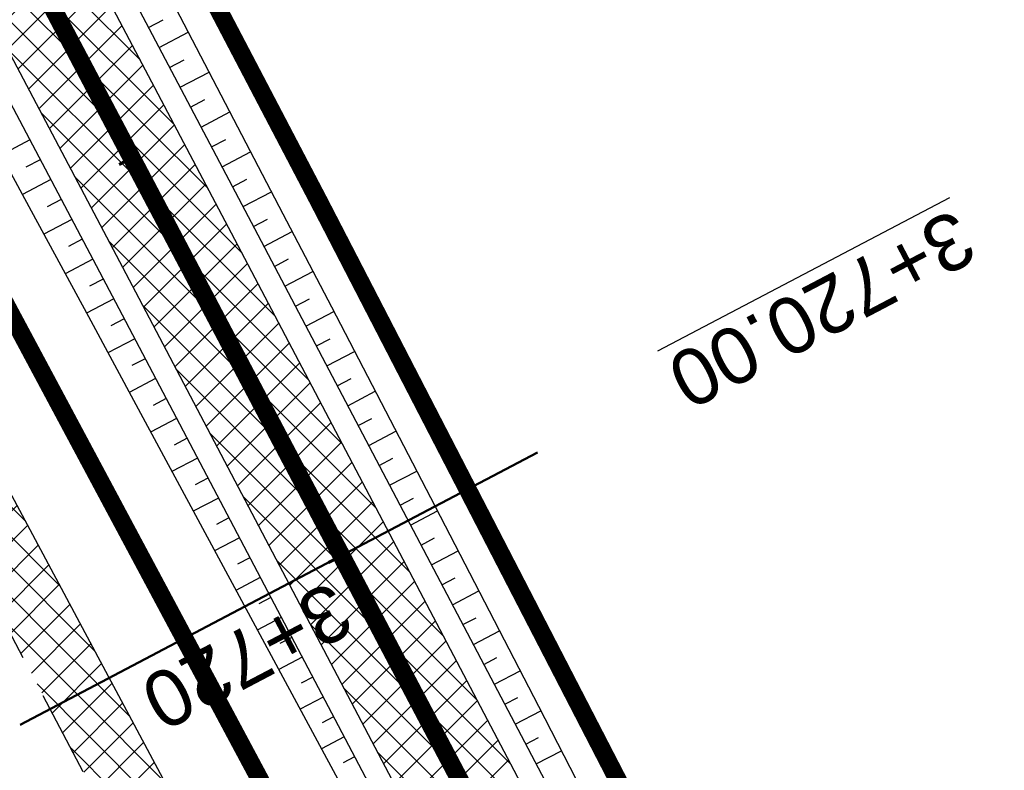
# Model space of a CAD drawing. Header units: metres. Extents: x 7529682 to 7533711, y 5721195 to 5727842.
# Tile 65 of 232: x 7531442 to 7531464, y 5724508 to 5724524. Entities that reach past the tile are written whole.
import ezdxf

# ---------------------------------------------------------------- set-up
doc = ezdxf.new("R2010")
doc.units = ezdxf.units.M
for name, pattern in [('817-dzialki-09-05-04$0$HIDDEN', [0.375, 0.25, -0.125]), ('ACAD_ISO05W100', [33, 24, -3, 0, -3, 0, -3]), ('CENTER2', [28.575000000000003, 19.05, -3.175, 3.175, -3.175]), ('HIDDEN', [9.524999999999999, 6.35, -3.175])]:
    doc.linetypes.add(name, pattern=pattern)
for name, color, linetype in [('C-DROGI-SYTUACJA', 7, 'Continuous'), ('C-DROGI-SYTUACJA-ETYKIETY', 7, 'Continuous'), ('D-hatch-pobocza', 131, 'Continuous'), ('D-pobocza', 60, 'Continuous'), ('D-rowy', 160, 'Continuous'), ('D-skarpa', 2, 'Continuous'), ('D-skarpa-kreskowanie', 2, 'Continuous')]:
    doc.layers.add(name, color=color, linetype=linetype)
for name, color, linetype, lineweight, true_color in [('D-hatch-ciag-pieszo-rowerowy', 7, 'Continuous', 13, 0xff9f80), ('D-LR-etap-III', 7, '817-dzialki-09-05-04$0$HIDDEN', 50, 0x00008f), ('D-przekroje-pop', 7, 'Continuous', 50, 0x000099)]:
    doc.layers.add(name, color=color, linetype=linetype, lineweight=lineweight, true_color=true_color)
for name, color, linetype, lineweight in [('D-krawędzie', 3, 'Continuous', 30), ('D-obrzeża', 2, 'Continuous', 30), ('D-pas-drogowy', 7, 'ACAD_ISO05W100', 50)]:
    doc.layers.add(name, color=color, linetype=linetype, lineweight=lineweight)
doc.layers.add('poprzeczki', color=7, linetype='Continuous', true_color=0x0000c7)
doc.styles.get("Standard").update_dxf_attribs({"font": 'arial.ttf'})

# ---------------------------------------------------------------- blocks, each defined once
blk = doc.blocks.new('AeccTickLine')
at = {"color": 0, "linetype": 'ByBlock', "lineweight": -2}
blk.add_line((0, 1), (-3.673819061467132e-16, -1), dxfattribs=at)

msp = doc.modelspace()

# ---------------------------------------------------------------- hatches: boundary and pattern name
at = {"layer": 'D-hatch-ciag-pieszo-rowerowy'}
h = msp.add_hatch(dxfattribs=at)
h.set_pattern_fill('ANSI37', color=256, scale=0.15, style=0)
h.set_pattern_definition([(45, (0.8853450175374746, 0.4649341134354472), (-0.3367596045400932, 0.3367596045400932), []), (135, (0.8853450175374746, 0.4649341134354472), (-0.3367596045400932, -0.3367596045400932), [])])
h.paths.add_polyline_path([(7531426.00283601, 5724559.810280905), (7531399.691674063, 5724609.942291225), (7531381.171903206, 5724645.403370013), (7531371.148930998, 5724664.425789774), (7531369.294050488, 5724662.583091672), (7531378.958019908, 5724644.242016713), (7531397.476854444, 5724608.78273076), (7531423.790449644, 5724558.646084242), (7531445.035916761, 5724518.377892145), (7531473.709538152, 5724463.869950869), (7531482.589132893, 5724446.952420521), (7531484.869873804, 5724447.986385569), (7531475.922080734, 5724465.033847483), (7531447.247751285, 5724519.543134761)])
at = {"layer": 'D-hatch-pobocza'}
h = msp.add_hatch(dxfattribs=at)
h.set_pattern_fill('ANSI37', color=256, scale=0.15, style=0)
h.set_pattern_definition([(45, (0, 0), (-0.3367596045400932, 0.3367596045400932), []), (135, (0, 0), (-0.3367596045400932, -0.3367596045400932), [])])
h.paths.add_polyline_path([(7531410.67, 5724574.2), (7531398.059999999, 5724598.28), (7531373.71, 5724644.55), (7531366.183649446, 5724659.133667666), (7531365.968855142, 5724658.886270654), (7531365.497582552, 5724656.917040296), (7531373.644908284, 5724641.454376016), (7531392.161870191, 5724605.998675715), (7531418.480331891, 5724555.852756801), (7531439.726902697, 5724515.582472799), (7531476.36, 5724446.19), (7531478.828970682, 5724445.625897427), (7531467.269999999, 5724466.87), (7531457.65, 5724485.09), (7531437.94, 5724521.98), (7531423.889999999, 5724548.61)])

# ---------------------------------------------------------------- linework, layer by layer
at = {"layer": 'C-DROGI-SYTUACJA', "color": 10, "linetype": 'CENTER2', "lineweight": 35, "ltscale": 0.2}
msp.add_lwpolyline([(7531154.313313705, 5725078.4002911, -0.06893621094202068), (7531156.868938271, 5725074.829562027), (7531166.993104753, 5725055.549823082, -0.06873154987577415), (7531168.47910387, 5725051.431584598), (7531169.100428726, 5725048.502816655, 0.0687825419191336), (7531171.889509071, 5725040.775727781), (7531203.620916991, 5724980.378493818), (7531234.800499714, 5724921.534907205), (7531259.930515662, 5724874.055069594), (7531293.333031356, 5724810.085976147), (7531313.159872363, 5724772.033203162), (7531341.528881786, 5724719.923105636, -0.009023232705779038), (7531346.533284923, 5724710.322073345), (7531363.734853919, 5724675.815312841), (7531380.064961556, 5724644.822693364), (7531398.584264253, 5724609.362510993), (7531424.896642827, 5724559.228182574), (7531446.141834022, 5724518.960513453), (7531474.815809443, 5724464.451899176), (7531498.201389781, 5724419.897359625)], format="xyb", dxfattribs=at)
at = {"layer": 'D-krawędzie', "linetype": 'HIDDEN', "ltscale": 0.3, "flags": 128}
msp.add_lwpolyline([(7530572.009999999, 5726166.06), (7530620.380949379, 5726072.761487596), (7530641.555222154, 5726032.007915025), (7530660.960861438, 5725995.070069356), (7530689.128213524, 5725941.540167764), (7530707.335918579, 5725907.031820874), (7530725.255781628, 5725873.092686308), (7530743.969545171, 5725837.653904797), (7530770.526708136, 5725787.119408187), (7530787.864146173, 5725754.266918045), (7530809.897571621, 5725712.541613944), (7530824.739035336, 5725684.389287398), (7530840.856259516, 5725653.693092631), (7530860.675070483, 5725616.154465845), (7530865.283000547, 5725607.394015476), (7530878.050274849, 5725583.079962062), (7530918.171722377, 5725507.178125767), (7530950.162943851, 5725446.305402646), (7530993.419108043, 5725364.264712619), (7531022.766433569, 5725308.719304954), (7531053.80955549, 5725249.872416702), (7531081.165622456, 5725197.874670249), (7531103.902359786, 5725154.540603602), (7531128.123220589, 5725108.448161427), (7531149.3, 5725068.249999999), (7531167.380094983, 5725033.766927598), (7531197.164745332, 5724976.987689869), (7531228.151004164, 5724918.034426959), (7531253.152837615, 5724870.491119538), (7531286.7961686, 5724806.653565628), (7531306.739858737, 5724768.664832), (7531335.094443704, 5724714.652299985), (7531357.3191504, 5724672.438740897), (7531373.644908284, 5724641.454376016), (7531392.161870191, 5724605.998675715), (7531418.480331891, 5724555.852756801), (7531439.726902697, 5724515.582472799), (7531468.399107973, 5724461.077223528), (7531491.782023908, 5724416.527754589), (7531531.990296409, 5724339.832565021), (7531557.226635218, 5724291.658956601), (7531569.851546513, 5724267.577443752), (7531591.375556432, 5724226.547822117), (7531610.003879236, 5724191.103071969), (7531616.882991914, 5724177.998849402), (7531629.984986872, 5724153.025496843), (7531641.006768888, 5724132.021778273), (7531664.906257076, 5724087.616922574), (7531677.64401952, 5724064.785715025), (7531683.112433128, 5724054.988140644), (7531686.752875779, 5724048.180044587), (7531695.447538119, 5724031.696667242), (7531703.748818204, 5724015.917210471), (7531709.214143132, 5724005.513965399), (7531719.388607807, 5723986.14687362), (7531726.295217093, 5723973.000144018), (7531732.740794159, 5723960.735633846), (7531735.13, 5723956.19)], dxfattribs=at)
at = {"layer": 'D-LR-etap-III', "ltscale": 10, "flags": 128}
msp.add_lwpolyline([(7531750.474471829, 5723895.103125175, 0.4, 0.4, 0), (7531750.505, 5723895.13, 0.4, 0.4, 0), (7531682.71, 5724022.92, 0.4, 0.4, 0), (7531619.177023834, 5724147.203692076, 0.4, 0.4, 0), (7531592.308960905, 5724198.48863389, 0.4, 0.4, 0), (7531553.263875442, 5724272.918564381, 0.4, 0.4, 0), (7531504.019999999, 5724366.79, 0.4, 0.4, 0), (7531482.09, 5724407.62, 0.4, 0.4, 0), (7531412.350402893, 5724541.182759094, 0.4, 0.4, 0), (7531388.463669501, 5724586.929768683, 0.4, 0.4, 0), (7531345.12, 5724669.94, 0.4, 0.4, 0), (7531127.66, 5725081.67, 0.4, 0.4, 0), (7531059.253139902, 5725211.040795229, 0.4, 0.4, 0), (7531008.007244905, 5725307.953830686, 0.4, 0.4, 0), (7530964.181635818, 5725390.835555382, 0.4, 0.4, 0), (7530914.557354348, 5725484.683561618, 0.4, 0.4, 0), (7530865.243241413, 5725577.493975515, 0.4, 0.4, 0), (7530840.085257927, 5725624.058651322, 0.4, 0.4, 0), (7530802.559525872, 5725694.924584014, 0.4, 0.4, 0), (7530755.54, 5725787.51, 0.4, 0.4, 0), (7530708.717810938, 5725876.303221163, 0.4, 0.4, 0), (7530695.12, 5725902.09, 0.4, 0.4, 0), (7530642.91397006, 5726001.07839487, 0.4, 0.4, 0), (7530634.934723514, 5726016.146615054, 0.4, 0.4, 0), (7530610.820000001, 5726061.929999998, 0.4, 0.4, 0), (7530610.820000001, 5726061.929999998, 0.4, 0.4, 0), (7530607.21, 5726063.51, 0.4, 0.4, 0), (7530597.42, 5726080.68, 0.4, 0.4, 0), (7530591.16, 5726088.44, 0.4, 0.4, 0), (7530581.28, 5726107.21, 0.4, 0.4, 0), (7530571.29, 5726130.56, 0.4, 0.4, 0), (7530549.554994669, 5726171.527317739, 0.4, 0.4, 0), (7530531.014309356, 5726206.473807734, 0.4, 0.4, 0), (7530516.461208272, 5726236.016618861, 0.4, 0.4, 0), (7530500.798929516, 5726266.141265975, 0.4, 0.4, 0), (7530491.349999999, 5726283.94, 0.4, 0.4, 0), (7530482.4, 5726303.41, 0.4, 0.4, 0), (7530482.4, 5726303.41, 0.4, 0.4, 0), (7530450.41, 5726357.28, 0.4, 0.4, 0), (7530397.759396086, 5726458.499907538, 0.4, 0.4, 0), (7530334.707815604, 5726583.664702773, 0.4, 0.4, 0), (7530303.939274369, 5726645.167943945, 0.4, 0.4, 0), (7530300.509779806, 5726651.777515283, 0.4, 0.4, 0), (7530289.213532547, 5726671.966724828, 0.4, 0.4, 0), (7530281.54, 5726685.57, 0.4, 0.4, 0), (7530261.37085633, 5726724.163374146, 0.4, 0.4, 0), (7530254.03, 5726738.21, 0.4, 0.4, 0), (7530197.219999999, 5726845.06, 0.4, 0.4, 0), (7530194.71, 5726849.15, 0.4, 0.4, 0), (7530195.92, 5726850.75, 0.4, 0.4, 0), (7530170.546669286, 5726892.961489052, 0.4, 0.4, 0), (7530143.174718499, 5726945.065838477, 0.4, 0.4, 0), (7530105.059999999, 5727018.32, 0.4, 0.4, 0), (7530100.059999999, 5727027.16, 0.4, 0.4, 0), (7530062.318670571, 5727099.625398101, 0.4, 0.4, 0), (7530015.378537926, 5727189.420463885, 0.4, 0.4, 0), (7529983.207960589, 5727250.206596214, 0.4, 0.4, 0), (7529953.284293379, 5727306.74720398, 0.4, 0.4, 0), (7529900.67053443, 5727406.15903814, 0.4, 0.4, 0), (7529890.630239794, 5727425.131178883, 0.4, 0.4, 0), (7529875.155383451, 5727454.426350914, 0.4, 0.4, 0), (7529857.560096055, 5727487.787346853, 0.4, 0.4, 0), (7529835.194401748, 5727530.19312405, 0.4, 0.4, 0), (7529811.740544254, 5727574.662079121, 0.4, 0.4, 0), (7529792.101859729, 5727611.922638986, 0.4, 0.4, 0), (7529768.066117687, 5727657.469613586, 0.4, 0.4, 0), (7529755.210566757, 5727682.131373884, 0.4, 0.4, 0), (7529753.309999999, 5727681.13, 0.4, 0.4, 0), (7529739.21, 5727707.77, 0.4, 0.4, 0), (7529735.394745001, 5727711.251990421, 0.4, 0.4, 0), (7529725.42, 5727730.2, 0.4, 0.4, 0), (7529723.55, 5727729.88, 0.4, 0.4, 0), (7529695.566668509, 5727782.932080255, 0.4, 0.4, 0), (7529717.67971874, 5727794.024357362, 0.4, 0.4, 0), (7529736.274870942, 5727758.647400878, 0.4, 0.4, 0), (7529736.274870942, 5727758.647400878, 0.4, 0.4, 0), (7529744.511003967, 5727750.406106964, 0.4, 0.4, 0), (7529744.511003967, 5727750.406106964, 0.4, 0.4, 0), (7529750.282568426, 5727738.549848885, 0.4, 0.4, 0), (7529777.108510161, 5727687.569424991, 0.4, 0.4, 0), (7529796.51537536, 5727651.329932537, 0.4, 0.4, 0), (7529814.937945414, 5727616.793170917, 0.4, 0.4, 0), (7529839.006722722, 5727572.303976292, 0.4, 0.4, 0), (7529860.617626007, 5727532.509108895, 0.4, 0.4, 0), (7529882.348967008, 5727491.504261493, 0.4, 0.4, 0), (7529904.865139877, 5727449.096370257, 0.4, 0.4, 0), (7529920.747384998, 5727418.884773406, 0.4, 0.4, 0), (7529946.676504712, 5727368.547487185, 0.4, 0.4, 0), (7529972.024701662, 5727320.573310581, 0.4, 0.4, 0), (7529987.740014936, 5727290.153392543, 0.4, 0.4, 0), (7529996.497385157, 5727273.661630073, 0.4, 0.4, 0), (7530017.541471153, 5727234.202689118, 0.4, 0.4, 0), (7530033.053657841, 5727204.864166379, 0.4, 0.4, 0), (7530051.622983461, 5727170.222745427, 0.4, 0.4, 0), (7530069.276612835, 5727137.015751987, 0.4, 0.4, 0), (7530089.385386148, 5727097.533639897, 0.4, 0.4, 0), (7530109.712512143, 5727060.746615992, 0.4, 0.4, 0), (7530136.769722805, 5727011.640131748, 0.4, 0.4, 0), (7530162.446686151, 5726962.743777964, 0.4, 0.4, 0), (7530187.674104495, 5726916.992101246, 0.4, 0.4, 0), (7530207.820739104, 5726879.335323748, 0.4, 0.4, 0), (7530230.625609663, 5726834.518686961, 0.4, 0.4, 0), (7530262.288093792, 5726776.61832811, 0.4, 0.4, 0), (7530277.509672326, 5726760.213143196, 0.4, 0.4, 0), (7530286.036865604, 5726744.106684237, 0.4, 0.4, 0), (7530288.097472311, 5726735.884066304, 0.4, 0.4, 0), (7530290.393870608, 5726725.046963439, 0.4, 0.4, 0), (7530296.17664807, 5726713.582980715, 0.4, 0.4, 0), (7530302.726195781, 5726701.18226779, 0.4, 0.4, 0), (7530325.685047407, 5726657.466383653, 0.4, 0.4, 0), (7530343.243978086, 5726623.648592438, 0.4, 0.4, 0), (7530360.229820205, 5726591.746871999, 0.4, 0.4, 0), (7530383.20855044, 5726548.059469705, 0.4, 0.4, 0), (7530406.017875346, 5726503.605514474, 0.4, 0.4, 0), (7530427.464919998, 5726462.620289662, 0.4, 0.4, 0), (7530447.9278544, 5726424.388014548, 0.4, 0.4, 0), (7530471.126878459, 5726379.920667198, 0.4, 0.4, 0), (7530490.501003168, 5726343.033350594, 0.4, 0.4, 0), (7530509.499458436, 5726306.733076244, 0.4, 0.4, 0), (7530529.890269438, 5726267.244072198, 0.4, 0.4, 0), (7530543.852446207, 5726238.990319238, 0.4, 0.4, 0), (7530554.808897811, 5726218.943990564, 0.4, 0.4, 0), (7530559.027108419, 5726212.223286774, 0.4, 0.4, 0), (7530563.060988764, 5726206.409670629, 0.4, 0.4, 0), (7530566.93354971, 5726200.463543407, 0.4, 0.4, 0), (7530569.771022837, 5726194.901501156, 0.4, 0.4, 0), (7530571.47319415, 5726191.282350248, 0.4, 0.4, 0), (7530572.839142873, 5726188.024533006, 0.4, 0.4, 0), (7530575.295071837, 5726182.034664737, 0.4, 0.4, 0), (7530579.736851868, 5726173.306070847, 0.4, 0.4, 0), (7530583.3, 5726167.41, 0.4, 0.4, 0), (7530593.4, 5726163.33, 0.4, 0.4, 0), (7530598.618375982, 5726155.264489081, 0.4, 0.4, 0), (7530608.258304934, 5726140.497132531, 0.4, 0.4, 0), (7530603.269999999, 5726136.83, 0.4, 0.4, 0), (7530606.53, 5726131.84, 0.4, 0.4, 0), (7530604.239057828, 5726124.21679044, 0.4, 0.4, 0), (7530605.847136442, 5726121.630127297, 0.4, 0.4, 0), (7530608.971611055, 5726116.164124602, 0.4, 0.4, 0), (7530618.114293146, 5726097.791111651, 0.4, 0.4, 0), (7530651.213125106, 5726034.959524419, 0.4, 0.4, 0), (7530670.243741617, 5725998.61095082, 0.4, 0.4, 0), (7530698.075474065, 5725945.952624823, 0.4, 0.4, 0), (7530716.505955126, 5725911.3051464, 0.4, 0.4, 0), (7530735.223454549, 5725875.667401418, 0.4, 0.4, 0), (7530752.504235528, 5725842.154920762, 0.4, 0.4, 0), (7530778.310652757, 5725793.501254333, 0.4, 0.4, 0), (7530797.499961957, 5725756.381811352, 0.4, 0.4, 0), (7530812.518974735, 5725728.28874362, 0.4, 0.4, 0), (7530820.039295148, 5725713.160404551, 0.4, 0.4, 0), (7530822.422446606, 5725710.193574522, 0.4, 0.4, 0), (7530833.154893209, 5725688.800634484, 0.4, 0.4, 0), (7530849.629354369, 5725656.158601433, 0.4, 0.4, 0), (7530867.98290276, 5725621.963939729, 0.4, 0.4, 0), (7530872.629809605, 5725612.88760475, 0.4, 0.4, 0), (7530880.354488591, 5725597.594500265, 0.4, 0.4, 0), (7530883.839446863, 5725593.389159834, 0.4, 0.4, 0), (7530891.782113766, 5725587.763349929, 0.4, 0.4, 0), (7530895.038670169, 5725584.280746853, 0.4, 0.4, 0), (7530897.033644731, 5725580.941110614, 0.4, 0.4, 0), (7530900.951646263, 5725579.945856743, 0.4, 0.4, 0), (7530904.80970798, 5725571.977328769, 0.4, 0.4, 0), (7530903.682362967, 5725568.566434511, 0.4, 0.4, 0), (7530908.900614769, 5725558.844845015, 0.4, 0.4, 0), (7530910.252030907, 5725545.671606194, 0.4, 0.4, 0), (7530912.872986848, 5725538.645543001, 0.4, 0.4, 0), (7530945.278171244, 5725478.464284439, 0.4, 0.4, 0), (7530959.692318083, 5725450.24628822, 0.4, 0.4, 0), (7531002.82670893, 5725368.192370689, 0.4, 0.4, 0), (7531044.703532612, 5725290.314293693, 0.4, 0.4, 0), (7531064.098839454, 5725253.212562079, 0.4, 0.4, 0), (7531083.010253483, 5725216.677517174, 0.4, 0.4, 0), (7531113.013137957, 5725158.465613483, 0.4, 0.4, 0), (7531137.364304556, 5725113.07076138, 0.4, 0.4, 0), (7531150.830830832, 5725086.711759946, 0.4, 0.4, 0), (7531159.745663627, 5725076.640848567, 0.4, 0.4, 0), (7531166.309999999, 5725074.58, 0.4, 0.4, 0), (7531172.29, 5725062.58, 0.4, 0.4, 0), (7531170.589828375, 5725055.605912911, 0.4, 0.4, 0), (7531173.732823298, 5725044.080706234, 0.4, 0.4, 0), (7531215.342008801, 5724964.859648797, 0.4, 0.4, 0), (7531238.054496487, 5724921.684649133, 0.4, 0.4, 0), (7531262.389821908, 5724875.282876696, 0.4, 0.4, 0), (7531295.587160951, 5724811.265731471, 0.4, 0.4, 0), (7531348.487908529, 5724712.362812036, 0.4, 0.4, 0), (7531363.740817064, 5724682.68394264, 0.4, 0.4, 0), (7531366.986905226, 5724675.865317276, 0.4, 0.4, 0), (7531382.541261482, 5724646.110625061, 0.4, 0.4, 0), (7531401.299165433, 5724610.874551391, 0.4, 0.4, 0), (7531428.964837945, 5724558.862274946, 0.4, 0.4, 0), (7531449.111202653, 5724520.397801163, 0.4, 0.4, 0), (7531477.292992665, 5724465.831467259, 0.4, 0.4, 0), (7531500.996290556, 5724421.112506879, 0.4, 0.4, 0), (7531512.121834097, 5724400.549045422, 0.4, 0.4, 0), (7531513.78163794, 5724396.757451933, 0.4, 0.4, 0), (7531526.32, 5724379.39, 0.4, 0.4, 0), (7531566.783642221, 5724302.73628205, 0.4, 0.4, 0), (7531578.579156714, 5724282.774819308, 0.4, 0.4, 0), (7531584.232619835, 5724273.111246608, 0.4, 0.4, 0), (7531590.109283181, 5724263.508189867, 0.4, 0.4, 0), (7531593.027899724, 5724258.771479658, 0.4, 0.4, 0), (7531595.711841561, 5724254.226824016, 0.4, 0.4, 0), (7531601.659976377, 5724243.898197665, 0.4, 0.4, 0), (7531606.097733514, 5724235.986407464, 0.4, 0.4, 0), (7531609.382207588, 5724230.799061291, 0.4, 0.4, 0), (7531611.580260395, 5724227.671180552, 0.4, 0.4, 0), (7531612.707802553, 5724225.86410867, 0.4, 0.4, 0), (7531618.665224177, 5724214.480919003, 0.4, 0.4, 0), (7531619.885522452, 5724212.333950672, 0.4, 0.4, 0), (7531620.931818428, 5724210.787064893, 0.4, 0.4, 0), (7531623.518605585, 5724207.111542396, 0.4, 0.4, 0), (7531626.143926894, 5724203.61306897, 0.4, 0.4, 0), (7531632.022984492, 5724196.485954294, 0.4, 0.4, 0), (7531653.949089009, 5724152.617641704, 0.4, 0.4, 0), (7531656.750690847, 5724143.103797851, 0.4, 0.4, 0), (7531659.61440691, 5724133.254504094, 0.4, 0.4, 0), (7531661.627147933, 5724128.646047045, 0.4, 0.4, 0.01093811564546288), (7531674.314987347, 5724101.43546424, 0.4, 0.4, 0), (7531685.137626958, 5724081.408252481, 0.4, 0.4, 0), (7531692.159945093, 5724066.277333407, 0.4, 0.4, 0), (7531699.662164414, 5724051.388120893, 0.4, 0.4, 0), (7531704.480624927, 5724040.808561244, 0.4, 0.4, 0), (7531704.480624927, 5724040.808561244, 0.4, 0.4, 0), (7531704.401251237, 5724037.368913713, 0.4, 0.4, 0), (7531720.383609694, 5724003.441317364, 0.4, 0.4, 0), (7531728.79890528, 5723986.206298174, 0.4, 0.4, 0), (7531733.237926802, 5723977.192631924, 0.4, 0.4, 0), (7531736.750027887, 5723969.505210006, 0.4, 0.4, 0), (7531737.336143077, 5723968.518916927, 0.4, 0.4, 0), (7531738.285051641, 5723967.699360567, 0.4, 0.4, 0), (7531742.180915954, 5723962.346428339, 0.4, 0.4, 0), (7531744.286141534, 5723958.615526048, 0.4, 0.4, 0), (7531755.393260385, 5723944.192617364, 0.4, 0.4, 0), (7531758.69, 5723936.76, 0.4, 0.4, 0), (7531780.08, 5723929.25, 0.4, 0.4, 0), (7531792.611989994, 5723906.337708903, 0.4, 0.4, 0), (7531792.611989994, 5723906.337708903, 0.4, 0.4, 0), (7531756.962094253, 5723883.055323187, 0.4, 0.4, 0), (7531750.46, 5723895.130000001, 0.4, 0.4, 0), (7531750.46, 5723895.130000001, 0, 0, 0)], format="xyseb", dxfattribs=at)
at = {"layer": 'D-obrzeża'}
msp.add_lwpolyline([(7531162.547399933, 5725061.317843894), (7531165.881540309, 5725054.958839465, -0.06857369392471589), (7531167.270284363, 5725051.106338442), (7531167.914945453, 5725048.067569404, 0.06878949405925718), (7531170.704411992, 5725040.339745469), (7531202.515371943, 5724979.795162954), (7531233.695975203, 5724920.949650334), (7531258.824090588, 5724873.473403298), (7531292.224994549, 5724809.507396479), (7531312.052212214, 5724771.453899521), (7531340.423454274, 5724719.339022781, -0.009020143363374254), (7531345.426151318, 5724709.741280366), (7531362.628782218, 5724675.232985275), (7531378.958019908, 5724644.242016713), (7531397.476854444, 5724608.78273076), (7531423.790449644, 5724558.646084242), (7531445.035916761, 5724518.377892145), (7531473.709538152, 5724463.869950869), (7531497.094585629, 5724419.316425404), (7531505.905040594, 5724402.510940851, -0.03317121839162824), (7531508.586352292, 5724396.450655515), (7531511.248060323, 5724389.164100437)], format="xyb", dxfattribs=at)
msp.add_lwpolyline([(7531484.869873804, 5724447.986385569), (7531475.922080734, 5724465.033847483), (7531447.247751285, 5724519.543134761), (7531426.00283601, 5724559.810280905), (7531399.691674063, 5724609.942291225), (7531381.171903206, 5724645.403370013), (7531371.148930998, 5724664.425789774)], dxfattribs=at)
at = {"layer": 'D-pas-drogowy', "ltscale": 0.2, "flags": 128}
msp.add_lwpolyline([(7531633.018560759, 5724182.834272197, 0.4, 0.4, 0), (7531617.558899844, 5724211.608162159, 0.4, 0.4, 0), (7531566.783642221, 5724302.73628205, 0.4, 0.4, 0), (7531538.419082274, 5724356.469679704, 0.4, 0.4, 0), (7531526.32, 5724379.39, 0.4, 0.4, 0), (7531516.102085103, 5724393.607319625, 0.4, 0.4, 0.001485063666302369), (7531513.78037409, 5724396.837773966, 0.4, 0.4, 0), (7531501.87, 5724413.41, 0.4, 0.4, 0), (7531474.926107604, 5724464.507896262, 0.4, 0.4, 0), (7531446.200436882, 5724518.992313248, 0.4, 0.4, 0), (7531424.962185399, 5724559.262257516, 0.4, 0.4, 0), (7531398.444460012, 5724609.565801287, 0.4, 0.4, 0), (7531379.647455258, 5724645.216004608, 0.4, 0.4, 0), (7531365.23, 5724672.56, 0.4, 0.4, 0), (7531341.305752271, 5724717.915356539, 0.4, 0.4, 0), (7531312.899996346, 5724771.788898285, 0.4, 0.4, 0), (7531292.590923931, 5724810.306502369, 0.4, 0.4, 0), (7531259.391619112, 5724873.271351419, 0.4, 0.4, 0), (7531233.740401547, 5724921.922582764, 0.4, 0.4, 0), (7531203.072738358, 5724980.092044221, 0.4, 0.4, 0), (7531173.471398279, 5725036.225177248, 0.4, 0.4, 0), (7531168.269999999, 5725046.09, 0.4, 0.4, 0), (7531172.29, 5725062.58, 0.4, 0.4, 0), (7531166.309999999, 5725074.58, 0.4, 0.4, 0), (7531150.32, 5725079.6, 0.4, 0.4, 0), (7531141.5, 5725096.43, 0.4, 0.4, 0), (7531109.311735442, 5725157.814415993, 0.4, 0.4, 0), (7531086.641300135, 5725201.047918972, 0.4, 0.4, 0), (7531059.198258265, 5725253.383662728, 0.4, 0.4, 0), (7531028.206828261, 5725312.48946212, 0.4, 0.4, 0), (7530999.104694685, 5725367.990143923, 0.4, 0.4, 0), (7530956.247527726, 5725449.724815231, 0.4, 0.4, 0), (7530924.397774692, 5725510.463768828, 0.4, 0.4, 0), (7530897.509999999, 5725561.74, 0.4, 0.4, 0), (7530894.46, 5725566.14, 0.4, 0.4, 0), (7530892.16, 5725570.49, 0.4, 0.4, 0), (7530869.362688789, 5725613.307018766, 0.4, 0.4, 0), (7530861.693971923, 5725627.704613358, 0.4, 0.4, 0), (7530852.74, 5725644.52, 0.4, 0.4, 0), (7530831.509999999, 5725684.2, 0.4, 0.4, 0), (7530811.13, 5725722.52, 0.4, 0.4, 0), (7530792.3476413, 5725757.940652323, 0.4, 0.4, 0), (7530768.03, 5725803.8, 0.4, 0.4, 0), (7530748.768542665, 5725840.178507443, 0.4, 0.4, 0), (7530727.7, 5725879.97, 0.4, 0.4, 0), (7530712.0981582, 5725909.54523909, 0.4, 0.4, 0), (7530693.644105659, 5725944.645156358, 0.4, 0.4, 0), (7530665.702224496, 5725997.538976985, 0.4, 0.4, 0), (7530641.759999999, 5726042.88, 0.4, 0.4, 0), (7530616.5, 5726091.48, 0.4, 0.4, 0), (7530604.628439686, 5726114.319880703, 0.4, 0.4, -0.007762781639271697), (7530602.5, 5726118.43, 0.4, 0.4, 0), (7530603.992037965, 5726123.394821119, 0.4, 0.4, 0), (7530606.53, 5726131.84, 0.4, 0.4, 0), (7530603.269999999, 5726136.83, 0.4, 0.4, 0), (7530593.775620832, 5726151.368713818, 0.4, 0.4, 0), (7530590.202637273, 5726156.84001263, 0.4, 0.4, 0), (7530583.3, 5726167.41, 0.4, 0.4, 0), (7530580.578343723, 5726170.427567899, 0.4, 0.4, 0), (7530575.849999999, 5726175.67, 0.4, 0.4, 0), (7530569.009999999, 5726186.66, 0.4, 0.4, 0), (7530562.555322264, 5726199.189409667, 0.4, 0.4, 0), (7530555.67, 5726211.39, 0.4, 0.4, 0), (7530548.29, 5726224.23, 0.4, 0.4, 0), (7530540.58, 5726237.71, 0.4, 0.4, 0), (7530532.679999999, 5726252.65, 0.4, 0.4, 0), (7530524.059999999, 5726269.35, 0.4, 0.4, 0), (7530502.82, 5726309.91, 0.4, 0.4, 0), (7530488.83, 5726336.63, 0.4, 0.4, 0), (7530466.03, 5726380.16, 0.4, 0.4, 0), (7530438.469999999, 5726432.77, 0.4, 0.4, 0), (7530424.53, 5726459.09, 0.4, 0.4, 0), (7530401.63, 5726502.97, 0.4, 0.4, 0), (7530383.38, 5726538.06, 0.4, 0.4, 0), (7530353.969999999, 5726593.52, 0.4, 0.4, 0), (7530338.469999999, 5726622.74, 0.4, 0.4, 0), (7530322.009999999, 5726653.88, 0.4, 0.4, 0), (7530297.54, 5726700.33, 0.4, 0.4, 0), (7530287.38, 5726719.6, 0.4, 0.4, 0), (7530285.94993921, 5726722.315508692, 0.4, 0.4, 0), (7530280.259999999, 5726733.12, 0.4, 0.4, 0), (7530266.73, 5726758.74, 0.4, 0.4, 0), (7530260.42, 5726770.47, 0.4, 0.4, 0), (7530253.25, 5726783.82, 0.4, 0.4, 0), (7530244.95, 5726799.33, 0.4, 0.4, 0), (7530239.389999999, 5726808.49, 0.4, 0.4, 0), (7530238.29, 5726807.9, 0.4, 0.4, 0), (7530218.11, 5726850.67, 0.4, 0.4, 0), (7530175.906646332, 5726928.168028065, 0.4, 0.4, 0), (7530096.679999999, 5727076.15, 0.4, 0.4, 0), (7530094.679999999, 5727079.89, 0.4, 0.4, 0), (7530064.59693469, 5727135.522637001, 0.4, 0.4, 0), (7530046.730970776, 5727168.8921561, 0.4, 0.4, 0), (7530025.803045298, 5727208.461374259, 0.4, 0.4, 0), (7530012.846501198, 5727232.979315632, 0.4, 0.4, 0), (7529994.15, 5727268.45, 0.4, 0.4, 0), (7529981.670868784, 5727291.93018666, 0.4, 0.4, 0), (7529949.889999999, 5727351.73, 0.4, 0.4, 0), (7529924.75, 5727399.03, 0.4, 0.4, 0), (7529915.515824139, 5727417.099754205, 0.4, 0.4, 0), (7529885.83, 5727475.19, 0.4, 0.4, 0), (7529862.559999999, 5727519.97, 0.4, 0.4, 0), (7529852.984923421, 5727538.191086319, 0.4, 0.4, 0), (7529836.513084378, 5727569.51130111, 0.4, 0.4, 0), (7529815.36890814, 5727609.140983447, 0.4, 0.4, 0), (7529792.795203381, 5727651.247499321, 0.4, 0.4, 0), (7529774.199114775, 5727685.858348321, 0.4, 0.4, 0), (7529746.966026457, 5727736.059440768, 0.4, 0.4, 0), (7529733.92, 5727757.62, 0.4, 0.4, 0), (7529708.607472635, 5727806.388536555, 0.4, 0.4, 0), (7529688.491967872, 5727796.344621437, 0.4, 0.4, 0), (7529723.55, 5727729.88, 0.4, 0.4, 0), (7529725.42, 5727730.2, 0.4, 0.4, 0), (7529735.38, 5727711.28, 0.4, 0.4, 0), (7529739.21, 5727707.77, 0.4, 0.4, 0), (7529753.309999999, 5727681.13, 0.4, 0.4, 0), (7529755.178396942, 5727682.114424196, 0.4, 0.4, 0), (7529792.101859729, 5727611.922638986, 0.4, 0.4, 0), (7529811.740544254, 5727574.662079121, 0.4, 0.4, 0), (7529835.194401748, 5727530.19312405, 0.4, 0.4, 0), (7529857.560096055, 5727487.787346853, 0.4, 0.4, 0), (7529875.155383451, 5727454.426350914, 0.4, 0.4, 0), (7529890.630239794, 5727425.131178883, 0.4, 0.4, 0), (7529900.67053443, 5727406.15903814, 0.4, 0.4, 0), (7529953.284293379, 5727306.74720398, 0.4, 0.4, 0), (7529983.207960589, 5727250.206596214, 0.4, 0.4, 0), (7530015.378537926, 5727189.420463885, 0.4, 0.4, 0), (7530062.318670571, 5727099.625398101, 0.4, 0.4, 0), (7530100.059999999, 5727027.16, 0.4, 0.4, 0), (7530105.059999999, 5727018.32, 0.4, 0.4, 0), (7530143.174718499, 5726945.065838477, 0.4, 0.4, 0), (7530170.546669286, 5726892.961489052, 0.4, 0.4, 0), (7530195.92, 5726850.75, 0.4, 0.4, 0), (7530194.71, 5726849.15, 0.4, 0.4, 0), (7530197.219999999, 5726845.06, 0.4, 0.4, 0), (7530254.03, 5726738.21, 0.4, 0.4, 0), (7530261.37085633, 5726724.163374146, 0.4, 0.4, 0), (7530281.54, 5726685.57, 0.4, 0.4, 0), (7530289.213532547, 5726671.966724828, 0.4, 0.4, 0), (7530300.509779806, 5726651.777515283, 0.4, 0.4, 0), (7530303.939274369, 5726645.167943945, 0.4, 0.4, 0), (7530334.707815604, 5726583.664702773, 0.4, 0.4, 0), (7530397.759396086, 5726458.499907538, 0.4, 0.4, 0), (7530450.41, 5726357.28, 0.4, 0.4, 0), (7530482.4, 5726303.41, 0.4, 0.4, 0), (7530483.687990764, 5726301.003383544, 0.4, 0.4, 0), (7530491.349999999, 5726283.94, 0.4, 0.4, 0), (7530512.67, 5726243.78, 0.4, 0.4, 0), (7530529.429999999, 5726209.46, 0.4, 0.4, 0), (7530571.29, 5726130.56, 0.4, 0.4, 0), (7530581.28, 5726107.21, 0.4, 0.4, 0), (7530591.16, 5726088.44, 0.4, 0.4, 0), (7530597.42, 5726080.68, 0.4, 0.4, 0), (7530607.21, 5726063.51, 0.4, 0.4, 0), (7530610.820000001, 5726061.929999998, 0.4, 0.4, 0), (7530634.934723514, 5726016.146615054, 0.4, 0.4, 0), (7530642.91397006, 5726001.07839487, 0.4, 0.4, 0), (7530695.12, 5725902.09, 0.4, 0.4, 0), (7530708.717810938, 5725876.303221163, 0.4, 0.4, 0), (7530755.54, 5725787.51, 0.4, 0.4, 0), (7530802.559525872, 5725694.924584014, 0.4, 0.4, 0), (7530840.085257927, 5725624.058651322, 0.4, 0.4, 0), (7530865.243241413, 5725577.493975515, 0.4, 0.4, 0), (7530914.557354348, 5725484.683561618, 0.4, 0.4, 0), (7530964.181635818, 5725390.835555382, 0.4, 0.4, 0), (7531008.007244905, 5725307.953830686, 0.4, 0.4, 0), (7531059.253139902, 5725211.040795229, 0.4, 0.4, 0), (7531127.66, 5725081.67, 0.4, 0.4, 0), (7531345.12, 5724669.94, 0.4, 0.4, 0), (7531388.463669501, 5724586.929768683, 0.4, 0.4, 0), (7531412.350402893, 5724541.182759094, 0.4, 0.4, 0), (7531482.09, 5724407.62, 0.4, 0.4, 0), (7531504.019999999, 5724366.79, 0.4, 0.4, 0), (7531519.374444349, 5724337.520497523, 0.4, 0.4, 0), (7531563.748815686, 5724252.931583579, 0.4, 0.4, 0), (7531602.175111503, 5724179.681224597, 0.4, 0.4, 0), (7531619.177023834, 5724147.203692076, 0.4, 0.4, 0), (7531625.038493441, 5724135.63500206, 0.4, 0.4, 0), (7531656.796442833, 5724073.31633882, 0.4, 0.4, 0), (7531675.12, 5724037.36, 0.4, 0.4, 0), (7531682.71, 5724022.92, 0.4, 0.4, 0), (7531705.565196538, 5723979.810545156, 0.4, 0.4, 0), (7531736.605941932, 5723921.261514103, 0.4, 0.4, 0), (7531750.46, 5723895.130000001, 0.4, 0.4, 0), (7531740.769999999, 5723886.56, 0.4, 0.4, 0), (7531732.86, 5723885, 0.4, 0.4, 0), (7531722.179999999, 5723887.77, 0.4, 0.4, 0), (7531729.87, 5723862.17, 0.4, 0.4, 0), (7531742.92, 5723861.93, 0.4, 0.4, 0), (7531763.71, 5723859.52, 0.4, 0.4, 0), (7531768.42, 5723854.12, 0.4, 0.4, 0), (7531787.42, 5723817.97, 0.4, 0.4, 0), (7531795.57, 5723809.82, 0.4, 0.4, 0), (7531816.346897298, 5723819.850397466, 0.4, 0.4, 0), (7531816.346897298, 5723819.850397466, 0.4, 0.4, 0), (7531805.059999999, 5723843.23, 0.4, 0.4, 0), (7531803.61, 5723886.23, 0.4, 0.4, 0), (7531803.61, 5723886.23, 0.4, 0.4, 0), (7531780.08, 5723929.25, 0.4, 0.4, 0), (7531758.69, 5723936.76, 0.4, 0.4, 0), (7531749.3590272, 5723946.412126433, 0.4, 0.4, 0), (7531742.71, 5723953.29, 0.4, 0.4, 0), (7531735.177368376, 5723967.877529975, 0.4, 0.4, 0), (7531722.37, 5723992.68, 0.4, 0.4, 0), (7531705.041669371, 5724030.885563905, 0.4, 0.4, 0), (7531699.469999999, 5724043.17, 0.4, 0.4, 0), (7531692.69, 5724058.11, 0.4, 0.4, 0), (7531679.672010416, 5724084.016803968, 0.4, 0.4, 0), (7531674.55, 5724094.21, 0.4, 0.4, 0), (7531666.633166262, 5724114.002855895, 0.4, 0.4, 0), (7531649, 5724153.82, 0.4, 0.4, 0), (7531641.49, 5724149.34, 0.4, 0.4, 0), (7531626.04, 5724179.34, 0.4, 0.4, 0), (7531633.03, 5724182.84, 0, 0, 0)], format="xyseb", dxfattribs=at)
at = {"layer": 'D-pobocza'}
for points in [[(7531485.326022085, 5724448.193178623), (7531476.364802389, 5724465.266221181), (7531447.69011819, 5724519.776183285), (7531426.445313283, 5724560.043120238), (7531400.134637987, 5724610.174203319), (7531381.614679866, 5724645.635640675), (7531371.519907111, 5724664.794329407)], [(7531369.221818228, 5724661.647571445), (7531378.515243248, 5724644.009746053), (7531397.03389052, 5724608.550818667), (7531423.34797237, 5724558.413244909), (7531444.593549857, 5724518.144843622), (7531473.267029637, 5724463.637171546), (7531482.132984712, 5724446.745627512)], [(7531478.828970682, 5724445.625897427), (7531467.269999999, 5724466.87), (7531457.65, 5724485.09), (7531437.94, 5724521.98), (7531423.889999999, 5724548.61), (7531410.67, 5724574.2), (7531398.059999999, 5724598.28), (7531373.71, 5724644.55), (7531366.183649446, 5724659.133667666)]]:
    msp.add_lwpolyline(points, dxfattribs=at)
at = {"layer": 'D-przekroje-pop', "extrusion": (-0.4655586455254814, 0.8850170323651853, 0), "elevation": 1559959.588439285}
msp.add_lwpolyline([(-9330562.407405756, 0), (-9330557.40740576, 0), (-9330549.407405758, 0)], dxfattribs=at)
at = {"layer": 'D-rowy', "linetype": 'HIDDEN', "ltscale": 0.1, "const_width": 0.4, "flags": 128}
msp.add_lwpolyline([(7531506.121399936, 5724397.133351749), (7531489.190578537, 5724429.34060068), (7531483.400111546, 5724440.512095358), (7531478.412312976, 5724450.146766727), (7531462.901323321, 5724479.304166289), (7531434.632959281, 5724532.161646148), (7531396.749002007, 5724604.644561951), (7531378.596106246, 5724640.173238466), (7531368.21, 5724659.05), (7531363.9, 5724666.92), (7531355.876537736, 5724682.661796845), (7531338.032693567, 5724716.834919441), (7531309.901853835, 5724770.33291588), (7531304.158114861, 5724781.147276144), (7531299.737467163, 5724789.052054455), (7531294.930113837, 5724798.468047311), (7531279.862466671, 5724827.641362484), (7531247.714582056, 5724888.416734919), (7531220.373424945, 5724940.87265548), (7531195.513546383, 5724987.526839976), (7531168.705641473, 5725038.836315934), (7531161.295913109, 5725053.454680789), (7531161.295913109, 5725053.454680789)], dxfattribs=at)
at = {"layer": 'D-skarpa', "linetype": 'Continuous'}
msp.add_lwpolyline([(7531422.696926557, 5724558.073688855), (7531423.973650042, 5724555.51032124), (7531426.199817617, 5724551.03161424), (7531428.538927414, 5724546.612495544), (7531430.91353297, 5724542.212104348), (7531433.270419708, 5724537.802364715), (7531437.98017918, 5724528.980767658), (7531440.342503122, 5724524.573896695), (7531442.720886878, 5724520.175498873), (7531443.991237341, 5724517.825860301), (7531445.095045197, 5724515.778186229), (7531459.330927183, 5724489.369245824), (7531461.687536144, 5724484.959319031), (7531464.023927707, 5724480.538756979), (7531468.720831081, 5724471.710321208), (7531471.078458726, 5724467.300930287), (7531473.123499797, 5724463.561668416), (7531473.476589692, 5724462.914813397), (7531475.872526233, 5724458.525493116), (7531478.242211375, 5724454.122393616), (7531480.472493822, 5724449.646125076), (7531481.921122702, 5724446.649580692)], dxfattribs=at)
msp.add_lwpolyline([(7531428.59525867, 5724557.94867839), (7531448.318078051, 5724520.108698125), (7531449.393700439, 5724518.03947165), (7531451.699851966, 5724513.603001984), (7531454.000569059, 5724509.163673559), (7531460.854050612, 5724495.820085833), (7531463.138660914, 5724491.372284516), (7531465.423668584, 5724486.924692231, 0.004192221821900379), (7531472.327368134, 5724473.607521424), (7531476.660889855, 5724465.422494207), (7531477.006803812, 5724464.767735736), (7531479.342425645, 5724460.346757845), (7531481.643119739, 5724455.907446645), (7531483.864775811, 5724451.426650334), (7531485.472628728, 5724448.259642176)], format="xyb", dxfattribs=at)
at = {"layer": 'D-skarpa-kreskowanie', "linetype": 'Continuous'}
for p, q in [((7531445.329790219, 5724524.249897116, 109.1156122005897), (7531445.655214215, 5724524.421590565, 108.870306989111)), ((7531445.56310777, 5724523.80767215, 109.1154140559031), (7531446.211741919, 5724524.149891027, 108.6264724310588)), ((7531445.796425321, 5724523.365447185, 109.1152159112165), (7531446.119635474, 5724523.535972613, 108.8715794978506)), ((7531446.029742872, 5724522.92322222, 109.1150177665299), (7531446.673949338, 5724523.263105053, 108.6294137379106)), ((7531446.263060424, 5724522.480997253, 109.1148196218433), (7531446.584056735, 5724522.650354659, 108.8728520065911)), ((7531446.496377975, 5724522.038772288, 109.1146214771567), (7531447.136156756, 5724522.37631908, 108.6323550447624)), ((7531442.688723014, 5724521.755210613, 108.9852262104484), (7531442.049143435, 5724521.41776892, 108.5031099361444)), ((7531446.729695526, 5724521.596547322, 109.1144233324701), (7531447.048477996, 5724521.764736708, 108.8741245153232)), ((7531442.922040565, 5724521.312985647, 108.9850280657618), (7531442.604511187, 5724521.145457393, 108.7456738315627)), ((7531446.963013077, 5724521.154322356, 109.1142251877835), (7531447.598364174, 5724521.489533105, 108.6352963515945)), ((7531443.155358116, 5724520.870760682, 108.9848299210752), (7531442.524820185, 5724520.538089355, 108.5095292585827)), ((7531447.196330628, 5724520.712097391, 109.1140270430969), (7531447.512899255, 5724520.879118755, 108.8753970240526)), ((7531443.388675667, 5724520.428535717, 108.9846317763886), (7531443.075664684, 5724520.263391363, 108.7486835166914)), ((7531447.42964818, 5724520.269872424, 109.1138288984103), (7531448.060571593, 5724520.602747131, 108.6382376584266)), ((7531443.621993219, 5724519.98631075, 108.984433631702), (7531443.000464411, 5724519.658392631, 108.5159240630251)), ((7531447.66296573, 5724519.827647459, 109.1136307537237), (7531447.977320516, 5724519.993500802, 108.8766695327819)), ((7531443.85531077, 5724519.544085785, 108.9842354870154), (7531443.546792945, 5724519.381312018, 108.7516741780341)), ((7531447.895806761, 5724519.385171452, 109.1134327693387), (7531448.522745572, 5724519.71496938, 108.6411473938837)), ((7531448.12858633, 5724518.942663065, 109.1132348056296), (7531448.440973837, 5724519.106992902, 108.877907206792)), ((7531444.088628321, 5724519.101860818, 108.9840373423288), (7531443.476085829, 5724518.778683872, 108.5223016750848)), ((7531448.361365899, 5724518.500154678, 109.1130368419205), (7531448.983977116, 5724518.827676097, 108.6440118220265)), ((7531444.321945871, 5724518.659635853, 108.9838391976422), (7531444.017921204, 5724518.499232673, 108.7546648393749)), ((7531444.555263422, 5724518.217410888, 108.9836410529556), (7531443.951707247, 5724517.898975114, 108.5286792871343)), ((7531448.594145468, 5724518.057646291, 109.1128388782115), (7531448.904369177, 5724518.220837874, 108.8791414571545)), ((7531448.826924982, 5724517.615137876, 109.1126408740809), (7531449.44520852, 5724517.940382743, 108.6468762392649)), ((7531444.788132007, 5724517.774949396, 108.9834427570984), (7531444.48840047, 5724517.617277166, 108.7576493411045)), ((7531445.020911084, 5724517.332440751, 108.9832444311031), (7531444.425933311, 5724517.019455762, 108.5350364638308)), ((7531449.059704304, 5724517.172629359, 109.1124427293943), (7531449.367763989, 5724517.334682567, 108.8803755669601)), ((7531449.292483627, 5724516.730120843, 109.1122445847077), (7531449.906438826, 5724517.053088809, 108.6497405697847)), ((7531445.25369016, 5724516.889932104, 108.9830461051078), (7531444.958443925, 5724516.734619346, 108.7606315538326)), ((7531445.486469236, 5724516.447423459, 108.9828477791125), (7531444.900462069, 5724516.139157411, 108.5413975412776)), ((7531449.52526295, 5724516.287612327, 109.1120464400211), (7531449.831158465, 5724516.448527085, 108.8816095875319)), ((7531449.758042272, 5724515.845103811, 109.1118482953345), (7531450.367669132, 5724516.165794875, 108.6526049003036)), ((7531445.719248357, 5724516.004914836, 108.9826494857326), (7531445.428487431, 5724515.851961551, 108.763613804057)), ((7531445.95202768, 5724515.56240632, 108.982451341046), (7531445.374991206, 5724515.258859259, 108.5477588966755)), ((7531449.990821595, 5724515.402595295, 109.1116501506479), (7531450.29455294, 5724515.562371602, 108.8828436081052)), ((7531450.223600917, 5724514.960086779, 109.1114520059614), (7531450.828899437, 5724515.278500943, 108.6554692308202)), ((7531446.184807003, 5724515.119897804, 108.9822531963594), (7531445.898531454, 5724514.969304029, 108.7665964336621)), ((7531446.417586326, 5724514.677389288, 108.9820550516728), (7531445.849520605, 5724514.378561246, 108.5541204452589)), ((7531450.456380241, 5724514.517578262, 109.1112538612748), (7531450.757947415, 5724514.676216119, 108.8840776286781)), ((7531450.689159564, 5724514.075069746, 109.1110557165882), (7531451.290129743, 5724514.391207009, 108.6583335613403)), ((7531446.650365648, 5724514.234880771, 108.9818569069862), (7531446.368575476, 5724514.086646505, 108.7695790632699)), ((7531446.883144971, 5724513.792372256, 108.9816587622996), (7531446.324050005, 5724513.498263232, 108.5604819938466)), ((7531450.921938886, 5724513.63256123, 109.1108575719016), (7531451.221341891, 5724513.790060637, 108.8853116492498)), ((7531451.154718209, 5724513.190052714, 109.110659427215), (7531451.751238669, 5724513.503849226, 108.6612893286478)), ((7531447.115924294, 5724513.34986374, 108.9814606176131), (7531446.838619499, 5724513.203988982, 108.7725616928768)), ((7531447.348703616, 5724512.907355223, 108.9812624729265), (7531446.798579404, 5724512.617965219, 108.5668435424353)), ((7531451.387497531, 5724512.747544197, 109.1104612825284), (7531451.684403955, 5724512.90373029, 108.8867960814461)), ((7531451.620276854, 5724512.305035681, 109.1102631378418), (7531452.211382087, 5724512.615983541, 108.6649724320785)), ((7531447.581482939, 5724512.464846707, 108.9810643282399), (7531447.308663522, 5724512.32133146, 108.7755443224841)), ((7531447.814262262, 5724512.022338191, 108.9808661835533), (7531447.273108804, 5724511.737667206, 108.5732050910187)), ((7531451.853056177, 5724511.862527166, 109.1100649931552), (7531452.147254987, 5724512.017288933, 108.8884394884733)), ((7531452.0858355, 5724511.420018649, 109.1098668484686), (7531452.671525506, 5724511.728117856, 108.668655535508)), ((7531448.047041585, 5724511.579829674, 108.9806680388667), (7531447.778707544, 5724511.438673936, 108.7785269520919)), ((7531448.279820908, 5724511.137321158, 108.9804698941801), (7531447.747638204, 5724510.857369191, 108.5795666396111)), ((7531452.318614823, 5724510.977510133, 109.109668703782), (7531452.610106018, 5724511.130847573, 108.890082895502)), ((7531452.551394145, 5724510.535001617, 109.1094705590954), (7531453.131668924, 5724510.840252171, 108.6723386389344)), ((7531448.51260023, 5724510.694812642, 108.9802717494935), (7531448.248751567, 5724510.556016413, 108.781509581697)), ((7531448.745379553, 5724510.252304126, 108.9800736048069), (7531448.222167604, 5724509.977071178, 108.5859281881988)), ((7531452.784173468, 5724510.0924931, 109.1092724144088), (7531453.072957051, 5724510.244406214, 108.8917263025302)), ((7531453.016952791, 5724509.649984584, 109.1090742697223), (7531453.591812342, 5724509.952386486, 108.6760217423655)), ((7531448.978158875, 5724509.80979561, 108.9798754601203), (7531448.718795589, 5724509.673358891, 108.7844922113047)), ((7531449.210938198, 5724509.367287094, 108.9796773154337), (7531448.696697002, 5724509.096773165, 108.5922897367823)), ((7531453.249732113, 5724509.207476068, 109.1088761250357), (7531453.535808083, 5724509.357964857, 108.8933697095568)), ((7531453.482511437, 5724508.764967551, 109.1086779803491), (7531454.051593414, 5724509.06433019, 108.67997780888)), ((7531449.443717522, 5724508.924778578, 108.9794791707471), (7531449.188839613, 5724508.790701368, 108.7874748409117)), ((7531449.676496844, 5724508.482270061, 108.9792810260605), (7531449.171226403, 5724508.216475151, 108.5986512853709)), ((7531453.715290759, 5724508.322459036, 109.1084798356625), (7531453.997666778, 5724508.471001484, 108.895760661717)), ((7531453.948070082, 5724507.87995052, 109.1082816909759), (7531454.508492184, 5724508.174757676, 108.6861051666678)), ((7531449.909276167, 5724508.039761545, 108.979082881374), (7531449.658883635, 5724507.908043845, 108.790457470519))]:
    msp.add_line(p, q, dxfattribs=at)

# ---------------------------------------------------------------- block references
at = {"layer": 'poprzeczki', "color": 2, "linetype": 'Continuous', "lineweight": 60, "xscale": 0.25, "yscale": 0.25, "zscale": 0.25}
for p, rotation in [((7531444.895485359, 5724521.322815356), 297.8160944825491), ((7531449.553946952, 5724512.474159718), 297.7463826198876)]:
    msp.add_blockref('AeccTickLine', p, dxfattribs=dict(at, rotation=rotation))

# ---------------------------------------------------------------- texts
at = {"layer": 'C-DROGI-SYTUACJA-ETYKIETY', "color": 2}
msp.add_text('3+720', height=1.25, rotation=207.7463826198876, dxfattribs=at).set_placement((7531449.396650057, 5724511.967693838))
at = {"layer": 'D-przekroje-pop', "lineweight": 30}
msp.add_text('%%U3+720.00', height=1.25, rotation=207.7463826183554, dxfattribs=at).set_placement((7531463.252283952, 5724520.245060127))

doc.saveas('drawing.dxf')
